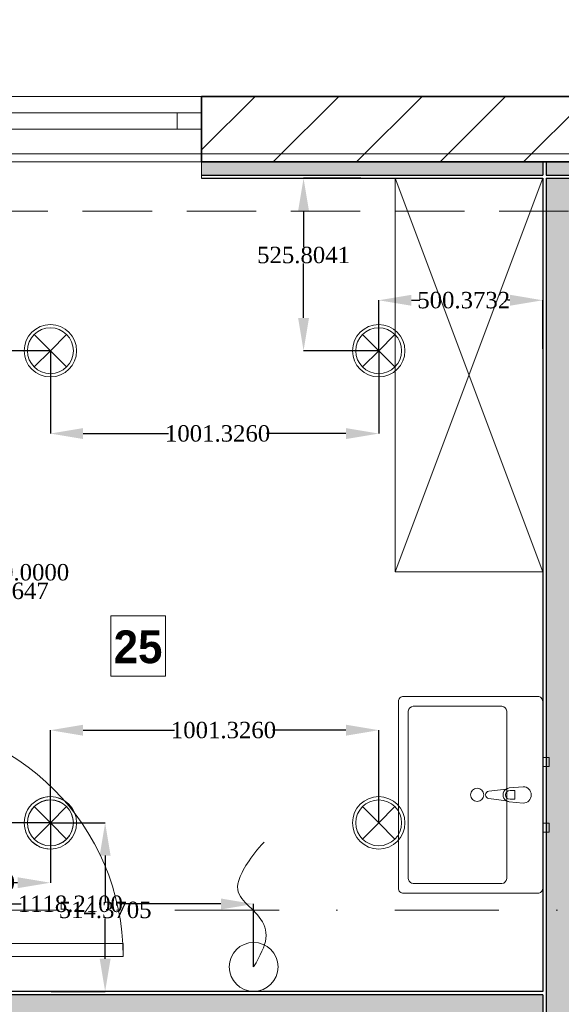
# Model space of a CAD drawing. Header units: inches. Extents: x -78787 to 29484, y -9517 to 23232.
# Tile 109 of 256: x -12829 to -11177, y 9050 to 12052. Entities that reach past the tile are written whole.
import ezdxf
from ezdxf.enums import TextEntityAlignment as Align

# ---------------------------------------------------------------- set-up
doc = ezdxf.new("R2010")
doc.units = ezdxf.units.IN
doc.header["$MEASUREMENT"] = 0
doc.set_wipeout_variables(frame=1)
doc.linetypes.add('Dot & Dashed', pattern=[670.277762, 317.5, -176.388889, 0, -176.388874])
doc.linetypes.add('Hidden', pattern=[317.5, 211.666667, -105.833333])
for name, color, linetype in [('- განათება', 7, 'Continuous'), ('- საშტეფცელო როზეტები', 7, 'Continuous'), ('Marker - Section', 7, 'Continuous'), ('New_Structural - Bearing', 7, 'Continuous'), ('Structural - Bearing', 7, 'Continuous'), ('Structural - Grid', 7, 'Continuous')]:
    doc.layers.add(name, color=color, linetype=linetype)
for name, color, linetype, lineweight in [('Archicad Windows_Pen_No__1', 7, 'Continuous', 13), ('New_Annotation - Text_Pen_No__20', 1, 'Continuous', 0), ('New_Archicad Doors_Pen_No__1', 7, 'Continuous', 13), ('New_Interior - Furniture _Pen_No__1', 7, 'Continuous', 13), ('New_Structural - Bearing_Pen_No__1', 7, 'Continuous', 13), ('Structural - Bearing_Pen_No__1', 7, 'Continuous', 13), ('Structural - Bearing_Pen_No__27', 7, 'Continuous', 35)]:
    doc.layers.add(name, color=color, linetype=linetype, lineweight=lineweight)
for name, color, linetype, lineweight, true_color in [('Marker - Section_Pen_No__108', 7, 'Continuous', 13, 0xfd8379), ('New_Interior - Lamp_Pen_No__77', 7, 'Continuous', 20, 0xffeb28), ('New_Structural - Bearing_Pen_No__5', 7, 'Continuous', 25, 0x40a5ff), ('New_Structural - Bearing_Pen_No__57', 7, 'Continuous', 25, 0xdcd214), ('Structural - Bearing_Pen_No__102', 7, 'Continuous', 13, 0xcccccc), ('Structural - Grid_Pen_No__81', 7, 'Continuous', 20, 0x6a6a6a)]:
    doc.layers.add(name, color=color, linetype=linetype, lineweight=lineweight, true_color=true_color)
doc.styles.add('GENERATED_STYLE_2', font='txt')
doc.styles.add('GENERATED_STYLE_3', font='txt')
doc.styles.get("Standard").update_dxf_attribs({"font": 'arial.ttf'})
doc.dimstyles.get("Standard").update_dxf_attribs({"dimtxt": 0.18, "dimasz": 0.18, "dimexe": 0.18, "dimexo": 0.0625, "dimgap": 0.09, "dimtad": 0, "dimtih": 1, "dimtoh": 1, "dimdec": 4, "dimzin": 0, "dimdsep": 46, "dimtxsty": 'Standard', "dimcen": 0.09, "dimadec": 0, "dimazin": 0, "dimtfac": 1, "dimtdec": 4, "dimtofl": 0, "dimtmove": 0, "dimatfit": 3, "dimfxl": 1, "dimtolj": 1, "dimtzin": 0, "dimarcsym": 0})

# ---------------------------------------------------------------- blocks, each defined once
blk = doc.blocks.new('Slab_1', base_point=(-47183.8, 14488))
at = {"layer": 'Structural - Bearing_Pen_No__1', "color": 7, "linetype": 'Continuous', "lineweight": 13, "flags": 128}
blk.add_lwpolyline([(-47183.8, 14488), (1166.2, 14488), (1166.2, 32488), (-317.2, 32488), (-317.2, 39238), (-26465.1, 39238), (-29183.8, 32838), (-47183.8, 32838)], close=True, dxfattribs=at)
blk = doc.blocks.new('Slab_50', base_point=(-29183.8, 32838))
at = {"layer": 'New_Structural - Bearing_Pen_No__1', "color": 7, "linetype": 'Continuous', "lineweight": 13, "flags": 128}
blk.add_lwpolyline([(-29183.8, 32838), (-26465.1, 39238), (-47183.8, 39238), (-47183.8, 32838)], close=True, dxfattribs=at)
blk = doc.blocks.new('Window_3')
at = {"layer": 'Archicad Windows_Pen_No__1', "color": 7, "linetype": 'Continuous', "lineweight": 13}
for p, q in [((-400, 50), (400, 50)), ((-400, 0), (-400, 50)), ((400, 0), (400, 50)), ((-400, 0), (-325, 0)), ((-400, -50), (-400, 0)), ((-400, -50), (-400, 0)), ((-325, 0), (-325, -50)), ((-325, 0), (325, 0)), ((325, -50), (325, 0)), ((325, 0), (400, 0)), ((400, -50), (400, 0)), ((400, -50), (400, 0)), ((-325, -50), (-400, -50)), ((-400, -150), (-400, -50)), ((325, -50), (-325, -50)), ((400, -50), (325, -50)), ((400, -150), (400, -50)), ((-400, -150), (400, -150))]:
    blk.add_line(p, q, dxfattribs=at)
blk = doc.blocks.new('Wall_2', base_point=(-46833.8, 32838))
at = {"layer": 'Structural - Bearing', "linetype": 'Continuous', "lineweight": 0, "true_color": 0x000000}
h = blk.add_hatch(dxfattribs=at)
h.set_pattern_fill('MASONRY_BLOCK', color=18, style=0, pattern_type=2)
h.set_pattern_definition([(45, (0, 0), (-127.2792, 127.2792), [])])
h.paths.add_polyline_path([(-37613.5, 32638), (-35183.8, 32638), (-35183.8, 32838), (-37613.5, 32838)])
at = {"layer": 'Structural - Bearing_Pen_No__27', "color": 7, "linetype": 'Continuous', "lineweight": 35}
for p, q in [((-37613.5, 32788), (-37613.5, 32838)), ((-37613.5, 32738), (-37613.5, 32788)), ((-37613.5, 32638), (-37613.5, 32738))]:
    blk.add_line(p, q, dxfattribs=at)
at = {"layer": 'Structural - Bearing_Pen_No__27', "color": 7, "linetype": 'Continuous', "lineweight": 35, "flags": 128}
for points in [[(-35183.8, 32838), (-37613.5, 32838)], [(-37613.5, 32638), (-35183.8, 32638)]]:
    blk.add_lwpolyline(points, dxfattribs=at)
at = {"layer": 'Archicad Windows_Pen_No__1', "color": 7, "linetype": 'Continuous', "lineweight": 13, "xscale": -1, "zscale": 1000}
blk.add_blockref('Window_3', (-38013.5, 32788), dxfattribs=at)
blk = doc.blocks.new('Door_6')
at = {"layer": 'New_Archicad Doors_Pen_No__1', "color": 7, "linetype": 'Continuous', "lineweight": 13}
for p, q in [((320, 0), (320, 720)), ((320, 720), (360, 720)), ((360, 720), (360, 0)), ((-437, 0), (-437, 19)), ((-437, 19), (-387, 19)), ((-387, 0), (-437, 0)), ((-400, 0), (-437, 0)), ((-400, 0), (-437, 0)), ((-360, 0), (-400, 0)), ((-400, 0), (-400, -115)), ((-400, 0), (-400, -10)), ((-400, 0), (-400, -10)), ((-387, 19), (-387, 0)), ((-360, -115), (-360, 0)), ((360, 0), (320, 0)), ((400, 0), (360, 0)), ((360, 0), (360, -115)), ((387, 19), (437, 19)), ((387, 0), (387, 19)), ((437, 0), (387, 0)), ((400, -115), (400, 0)), ((400, 0), (400, -10)), ((400, 0), (400, -10)), ((400, 0), (437, 0)), ((400, 0), (437, 0)), ((437, 19), (437, 0)), ((-400, -10), (-400, -90)), ((-400, -10), (-400, -90)), ((400, -10), (400, -90)), ((400, -10), (400, -90)), ((-400, -90), (-400, -100)), ((-400, -90), (-400, -100)), ((400, -90), (400, -100)), ((400, -90), (400, -100)), ((-437, -119), (-437, -100)), ((-437, -100), (-387, -100)), ((-400, -100), (-437, -100)), ((-400, -100), (-437, -100)), ((-387, -119), (-437, -119)), ((-400, -115), (-360, -115)), ((-387, -100), (-387, -119)), ((360, -115), (400, -115)), ((387, -100), (437, -100)), ((387, -119), (387, -100)), ((437, -119), (387, -119)), ((400, -100), (437, -100)), ((400, -100), (437, -100)), ((437, -100), (437, -119))]:
    blk.add_line(p, q, dxfattribs=at)
blk.add_arc((360, 0), 720, 90, 180, dxfattribs=at)
blk = doc.blocks.new('Wall_40', base_point=(-38673, 26103.2))
at = {"layer": 'New_Archicad Doors_Pen_No__1', "color": 7, "linetype": 'Continuous', "lineweight": 13, "zscale": 1000, "rotation": 270}
blk.add_blockref('Door_6', (-38573, 30575.2), dxfattribs=at)
blk = doc.blocks.new('Wall_46', base_point=(-36573, 26103.2))
at = {"layer": 'New_Structural - Bearing_Pen_No__57', "linetype": 'Continuous', "lineweight": 25, "true_color": 0xdcd214}
for points in [[(-36563, 32598), (-36483, 32598), (-36483, 32638), (-36563, 32638)], [(-36563, 32588), (-36563, 26103.2), (-36483, 26103.2), (-36483, 32588)]]:
    blk.add_hatch(color=52, dxfattribs=at).paths.add_polyline_path(points)
at = {"layer": 'New_Structural - Bearing_Pen_No__1', "color": 7, "linetype": 'Continuous', "lineweight": 13}
blk.add_line((-36483, 32588), (-36563, 32588), dxfattribs=at)
at = {"layer": 'New_Structural - Bearing_Pen_No__1', "color": 7, "linetype": 'Continuous', "lineweight": 13, "flags": 128}
for points in [[(-36573, 32638), (-36563, 32638)], [(-36563, 32638), (-36483, 32638)]]:
    blk.add_lwpolyline(points, dxfattribs=at)
at = {"layer": 'New_Structural - Bearing_Pen_No__5', "color": 161, "linetype": 'Continuous', "lineweight": 25, "true_color": 0x40a5ff}
for p, q in [((-36573, 32638), (-36573, 32598)), ((-36563, 32638), (-36563, 32598)), ((-36563, 32598), (-36483, 32598)), ((-36563, 32588), (-36563, 26103.2))]:
    blk.add_line(p, q, dxfattribs=at)
at = {"layer": 'New_Structural - Bearing_Pen_No__5', "color": 161, "linetype": 'Continuous', "lineweight": 25, "true_color": 0x40a5ff, "flags": 128}
for points in [[(-36573, 32588), (-36573, 30108.2)], [(-36573, 30098.2), (-36573, 30018.2)]]:
    blk.add_lwpolyline(points, dxfattribs=at)
blk = doc.blocks.new('Wall_49', base_point=(-36573, 30108.2))
at = {"layer": 'New_Structural - Bearing_Pen_No__57', "linetype": 'Continuous', "lineweight": 25, "true_color": 0xdcd214}
blk.add_hatch(color=52, dxfattribs=at).paths.add_polyline_path([(-36573, 30098.2), (-38573, 30098.2), (-38573, 30018.2), (-36573, 30018.2)])
at = {"layer": 'New_Structural - Bearing_Pen_No__1', "color": 7, "linetype": 'Continuous', "lineweight": 13, "flags": 128}
for points in [[(-38573, 30098.2), (-38573, 30018.2)], [(-36573, 30098.2), (-36573, 30018.2)]]:
    blk.add_lwpolyline(points, dxfattribs=at)
at = {"layer": 'New_Structural - Bearing_Pen_No__5', "color": 161, "linetype": 'Continuous', "lineweight": 25, "true_color": 0x40a5ff}
for p, q in [((-36573, 30098.2), (-38573, 30098.2)), ((-38573, 30018.2), (-36573, 30018.2))]:
    blk.add_line(p, q, dxfattribs=at)
at = {"layer": 'New_Structural - Bearing_Pen_No__5', "color": 161, "linetype": 'Continuous', "lineweight": 25, "true_color": 0x40a5ff, "flags": 128}
for points in [[(-36573, 30108.2), (-38573, 30108.2)], [(-38573, 30008.2), (-36573, 30008.2)]]:
    blk.add_lwpolyline(points, dxfattribs=at)
blk = doc.blocks.new('Wall_99', base_point=(-29183.8, 32638))
at = {"layer": 'New_Structural - Bearing_Pen_No__57', "linetype": 'Continuous', "lineweight": 25, "true_color": 0xdcd214}
blk.add_hatch(color=52, dxfattribs=at).paths.add_polyline_path([(-36573, 32638), (-37613.5, 32638), (-37613.5, 32598), (-36573, 32598)])
at = {"layer": 'New_Structural - Bearing_Pen_No__1', "color": 7, "linetype": 'Continuous', "lineweight": 13, "flags": 128}
for points in [[(-37613.5, 32638), (-37613.5, 32598)], [(-37613.5, 32598), (-37613.5, 32588)]]:
    blk.add_lwpolyline(points, dxfattribs=at)
at = {"layer": 'New_Structural - Bearing_Pen_No__5', "color": 161, "linetype": 'Continuous', "lineweight": 25, "true_color": 0x40a5ff}
for p, q in [((-36573, 32638), (-36573, 32598)), ((-37613.5, 32598), (-36573, 32598)), ((-36563, 32598), (-36483, 32598))]:
    blk.add_line(p, q, dxfattribs=at)
at = {"layer": 'New_Structural - Bearing_Pen_No__5', "color": 161, "linetype": 'Continuous', "lineweight": 25, "true_color": 0x40a5ff, "flags": 128}
for points in [[(-36573, 32638), (-37613.5, 32638)], [(-37613.5, 32588), (-36573, 32588)], [(-36563, 32588), (-36483, 32588)]]:
    blk.add_lwpolyline(points, dxfattribs=at)
blk = doc.blocks.new('Wardrobe 01')
at = {"layer": 'New_Interior - Furniture _Pen_No__1', "color": 7, "linetype": 'Continuous', "lineweight": 13}
for p, q in [((1200, 0), (0, 450)), ((0, 0), (1200, 450))]:
    blk.add_line(p, q, dxfattribs=at)
at = {"layer": 'New_Interior - Furniture _Pen_No__1', "color": 7, "linetype": 'Continuous', "lineweight": 13, "flags": 128}
blk.add_lwpolyline([(0, 0), (1200, 0), (1200, 450), (0, 450)], close=True, dxfattribs=at)
blk = doc.blocks.new('Standard grid marker')
at = {"layer": 'Structural - Grid_Pen_No__81', "color": 251, "linetype": 'Continuous', "lineweight": 20, "true_color": 0x6a6a6a}
blk.add_line((1000, 0), (51328.1, 0), dxfattribs=at)
at = {"layer": 'Structural - Grid_Pen_No__81', "color": 251, "lineweight": 20, "true_color": 0x6a6a6a, "style": 'GENERATED_STYLE_2'}
for tag, p in [('AC_MarkerText_1_0', (-100, -144)), ('AC_MarkerText_1_1', (52428.1, -144))]:
    blk.add_attdef(tag, text='', height=100, rotation=180, dxfattribs=at).set_placement(p, align=Align.TOP_CENTER)
blk = doc.blocks.new('Basin')
at = {"layer": 'New_Interior - Furniture _Pen_No__1', "color": 7, "linetype": 'Continuous', "lineweight": 13}
for p, q in [((-13.6, -99.8), (-13.6, -84.9)), ((-13.6, -84.9), (13.6, -84.9)), ((13.6, -84.9), (13.6, -99.8)), ((-255, -110), (255, -110)), ((-270, -395), (-270, -125)), ((270, -125), (270, -395)), ((255, -410), (-255, -410))]:
    blk.add_line(p, q, dxfattribs=at)
at = {"layer": 'New_Interior - Furniture _Pen_No__1', "color": 7, "linetype": 'Continuous', "lineweight": 13, "flags": 128}
for points in [[(-285, 0), (285, 0, -0.414214), (300, -15), (300, -425, -0.414214), (285, -440), (-285, -440, -0.414214), (-300, -425), (-300, -15, -0.414214)], [(-25, -60), (-21, -102, 0.12102), (-17.7, -111.5), (-11.1, -164.4, 0.882566), (11.1, -164.4), (17.7, -111.5, 0.12102), (21, -102), (25, -60, 1)]]:
    blk.add_lwpolyline(points, format="xyb", close=True, dxfattribs=at)
for points in [[(-113.5, 0), (-86.5, 0), (-86.5, 20), (-113.5, 20)], [(86.5, 0), (113.5, 0), (113.5, 20), (86.5, 20)]]:
    blk.add_lwpolyline(points, close=True, dxfattribs=at)
at = {"layer": 'New_Interior - Furniture _Pen_No__1', "color": 7, "linetype": 'Continuous', "lineweight": 13}
blk.add_circle((0, -200), 20, dxfattribs=at)
for centre, radius, start, end in [((-255, -125), 15, 90, 180), ((0, -100.1), 21.1, 212.771, 327.229), ((0, -99.8), 13.6, 180, 0), ((255, -125), 15, 0, 90), ((-255, -395), 15, 180, 270), ((255, -395), 15, 270, 0)]:
    blk.add_arc(centre, radius, start, end, dxfattribs=at)
blk = doc.blocks.new('Beam_13', base_point=(-47008.8, 32663))
at = {"layer": 'Structural - Bearing_Pen_No__102', "color": 254, "linetype": 'Hidden', "lineweight": 13, "true_color": 0xcccccc}
for p, q in [((-47183.8, 32838), (-23183.8, 32838)), ((-40833.8, 32488), (-35183.8, 32488))]:
    blk.add_line(p, q, dxfattribs=at)
at = {"layer": 'Structural - Bearing_Pen_No__102', "color": 254, "linetype": 'Dot & Dashed', "lineweight": 13, "true_color": 0xcccccc}
blk.add_line((-47008.8, 32663), (991.2, 32663), dxfattribs=at)
blk = doc.blocks.new('Cutting Plane_2', base_point=(3944.3, 35559.3))
at = {"layer": 'Marker - Section_Pen_No__108', "color": 11, "linetype": 'Dot & Dashed', "lineweight": 13, "true_color": 0xfd8379}
blk.add_line((-19947.3, 30356.7), (-47933.8, 30356.7), dxfattribs=at)
blk = doc.blocks.new('pirdapiti miyvanis werttili')
at = {"layer": '- საშტეფცელო როზეტები', "color": 5, "lineweight": 0}
blk.add_circle((0, 0), 74.6, dxfattribs=at)
blk.add_open_spline([(0, 0), (-20.2, -34.9), (-49.1, -90.2), (-22.6, -153.9), (36.4, -203.3), (62.8, -250.1), (10.3, -335.9), (-32.2, -380)], degree=3, dxfattribs=at)
blk = doc.blocks.new('Recessed Spot')
at = {"layer": 'New_Interior - Lamp_Pen_No__77', "color": 2, "linetype": 'Continuous', "lineweight": 20, "true_color": 0xffeb28}
for q in [(-49.5, 49.5), (49.5, 49.5), (-49.5, -49.5), (49.5, -49.5)]:
    blk.add_line((0, 0), q, dxfattribs=at)
at = {"layer": 'New_Interior - Lamp_Pen_No__77', "color": 2, "linetype": 'Continuous', "lineweight": 20, "true_color": 0xffeb28, "flags": 128}
blk.add_lwpolyline([(80, 0, 1), (-80, 0, 1)], format="xyb", close=True, dxfattribs=at)
at = {"layer": 'New_Interior - Lamp_Pen_No__77', "color": 2, "linetype": 'Continuous', "lineweight": 20, "true_color": 0xffeb28}
blk.add_circle((0, 0), 70, dxfattribs=at)
blk = doc.blocks.new('*D510')
at = {"layer": '- განათება', "color": 0, "lineweight": -2, "transparency": 16777216}
for p, q in [((-12735, 9603), (-12735, 9885.7)), ((-12635, 9885.5), (-12356.6, 9885.5)), ((-11833.6, 9885.5), (-12057.4, 9885.5)), ((-11733.6, 9603), (-11733.6, 9885.7))]:
    blk.add_line(p, q, dxfattribs=at)
at = {"layer": '- განათება', "color": 0, "transparency": 16777216}
for points in [[(-12635, 9902.2), (-12635, 9868.8), (-12735, 9885.5)], [(-11833.6, 9902.2), (-11833.6, 9868.8), (-11733.6, 9885.5)]]:
    blk.add_solid(points, dxfattribs=at)
at = {"layer": 'Defpoints', "color": 0, "transparency": 16777216}
for p in [(-12735, 9885.5), (-12735, 9603), (-11733.6, 9603)]:
    blk.add_point(p, dxfattribs=at)
at = {"layer": '- განათება', "color": 0, "transparency": 16777216, "insert": (-12207, 9885.5), "char_height": 50, "attachment_point": 5}
blk.add_mtext('\\A1;{\\fSylfaen|b0|i0|c0|p18;1001.3260}', dxfattribs=at)
blk = doc.blocks.new('*D527')
at = {"layer": '- განათება', "color": 0, "lineweight": -2, "transparency": 16777216}
for p, q in [((-11788.6, 11568.4), (-11962.9, 11568.4)), ((-11962.8, 11468.4), (-11962.8, 11359.8)), ((-11962.8, 11142.6), (-11962.8, 11308.5)), ((-11733.7, 11042.6), (-11962.9, 11042.6))]:
    blk.add_line(p, q, dxfattribs=at)
at = {"layer": '- განათება', "color": 0, "transparency": 16777216}
for points in [[(-11979.4, 11468.4), (-11946.1, 11468.4), (-11962.8, 11568.4)], [(-11979.4, 11142.6), (-11946.1, 11142.6), (-11962.8, 11042.6)]]:
    blk.add_solid(points, dxfattribs=at)
at = {"layer": 'Defpoints', "color": 0, "transparency": 16777216}
for p in [(-11962.8, 11568.4), (-11788.5, 11568.4), (-11733.6, 11042.6)]:
    blk.add_point(p, dxfattribs=at)
at = {"layer": '- განათება', "color": 0, "transparency": 16777216, "insert": (-11962.8, 11334.1), "char_height": 50, "attachment_point": 5}
blk.add_mtext('\\A1;{\\fSylfaen|b0|i0|c0|p18;525.8041}', dxfattribs=at)
blk = doc.blocks.new('*D528')
at = {"layer": '- განათება', "color": 0, "lineweight": -2, "transparency": 16777216}
for p, q in [((-11733.6, 11042.6), (-11733.6, 11196.7)), ((-11633.6, 11196.5), (-11607.9, 11196.5)), ((-11333.3, 11196.5), (-11340.7, 11196.5)), ((-11233.3, 11048.4), (-11233.3, 11196.7))]:
    blk.add_line(p, q, dxfattribs=at)
at = {"layer": '- განათება', "color": 0, "transparency": 16777216}
for points in [[(-11633.6, 11213.2), (-11633.6, 11179.8), (-11733.6, 11196.5)], [(-11333.3, 11213.2), (-11333.3, 11179.8), (-11233.3, 11196.5)]]:
    blk.add_solid(points, dxfattribs=at)
at = {"layer": 'Defpoints', "color": 0, "transparency": 16777216}
for p in [(-11233.3, 11196.5), (-11733.6, 11042.6), (-11233.3, 11048.4)]:
    blk.add_point(p, dxfattribs=at)
at = {"layer": '- განათება', "color": 0, "transparency": 16777216, "insert": (-11474.3, 11196.5), "char_height": 50, "attachment_point": 5}
blk.add_mtext('\\A1;{\\fSylfaen|b0|i0|c0|p18;500.3732}', dxfattribs=at)
blk = doc.blocks.new('*D529')
at = {"layer": '- განათება', "color": 0, "lineweight": -2, "transparency": 16777216}
for p, q in [((-12735, 11042.6), (-12900.7, 11042.6)), ((-12900.5, 10942.6), (-12900.5, 10335.7)), ((-12900.5, 9703), (-12900.5, 10284.3)), ((-12735, 9603), (-12900.7, 9603))]:
    blk.add_line(p, q, dxfattribs=at)
at = {"layer": '- განათება', "color": 0, "transparency": 16777216}
for points in [[(-12917.2, 10942.6), (-12883.8, 10942.6), (-12900.5, 11042.6)], [(-12917.2, 9703), (-12883.8, 9703), (-12900.5, 9603)]]:
    blk.add_solid(points, dxfattribs=at)
at = {"layer": 'Defpoints', "color": 0, "transparency": 16777216}
for p in [(-12735, 11042.6), (-12900.5, 9603), (-12735, 9603)]:
    blk.add_point(p, dxfattribs=at)
at = {"layer": '- განათება', "color": 0, "transparency": 16777216, "insert": (-12900.5, 10310), "char_height": 50, "attachment_point": 5}
blk.add_mtext('\\A1;{\\fSylfaen|b0|i0|c0|p18;1439.5647}', dxfattribs=at)
blk = doc.blocks.new('*D530')
at = {"layer": '- განათება', "color": 0, "lineweight": -2, "transparency": 16777216}
for p, q in [((-12735, 11042.5), (-12735, 10789.8)), ((-11733.6, 11042.5), (-11733.6, 10789.8)), ((-12635, 10790), (-12374.6, 10790)), ((-11833.6, 10790), (-12075.4, 10790))]:
    blk.add_line(p, q, dxfattribs=at)
at = {"layer": '- განათება', "color": 0, "transparency": 16777216}
for points in [[(-12635, 10806.7), (-12635, 10773.3), (-12735, 10790)], [(-11833.6, 10806.7), (-11833.6, 10773.3), (-11733.6, 10790)]]:
    blk.add_solid(points, dxfattribs=at)
at = {"layer": 'Defpoints', "color": 0, "transparency": 16777216}
for p in [(-12735, 11042.6), (-11733.6, 11042.6), (-12735, 10790)]:
    blk.add_point(p, dxfattribs=at)
at = {"layer": '- განათება', "color": 0, "transparency": 16777216, "insert": (-12225, 10790), "char_height": 50, "attachment_point": 5}
blk.add_mtext('\\A1;{\\fSylfaen|b0|i0|c0|p18;1001.3260}', dxfattribs=at)
blk = doc.blocks.new('*D531')
at = {"layer": '- განათება', "color": 0, "lineweight": -2, "transparency": 16777216}
for p, q in [((-12734.9, 9603), (-12567.8, 9603)), ((-12568, 9503), (-12568, 9362.7)), ((-12568, 9188.6), (-12568, 9311.4)), ((-12732.8, 9088.6), (-12567.8, 9088.6))]:
    blk.add_line(p, q, dxfattribs=at)
at = {"layer": '- განათება', "color": 0, "transparency": 16777216}
for points in [[(-12584.7, 9503), (-12551.3, 9503), (-12568, 9603)], [(-12584.7, 9188.6), (-12551.3, 9188.6), (-12568, 9088.6)]]:
    blk.add_solid(points, dxfattribs=at)
at = {"layer": 'Defpoints', "color": 0, "transparency": 16777216}
for p in [(-12735, 9603), (-12568, 9603), (-12732.9, 9088.6)]:
    blk.add_point(p, dxfattribs=at)
at = {"layer": '- განათება', "color": 0, "transparency": 16777216, "insert": (-12568, 9337), "char_height": 50, "attachment_point": 5}
blk.add_mtext('\\A1;{\\fSylfaen|b0|i0|c0|p18;514.3705}', dxfattribs=at)
blk = doc.blocks.new('*D532')
at = {"layer": '- განათება', "color": 0, "lineweight": -2, "transparency": 16777216}
for p, q in [((-12735, 9602.9), (-12735, 9420.2)), ((-13233.3, 9129.1), (-13233.3, 9420.6)), ((-13133.3, 9420.4), (-13118.2, 9420.4)), ((-12835, 9420.4), (-12850, 9420.4))]:
    blk.add_line(p, q, dxfattribs=at)
at = {"layer": '- განათება', "color": 0, "transparency": 16777216}
for points in [[(-13133.3, 9437), (-13133.3, 9403.7), (-13233.3, 9420.4)], [(-12835, 9437), (-12835, 9403.7), (-12735, 9420.4)]]:
    blk.add_solid(points, dxfattribs=at)
at = {"layer": 'Defpoints', "color": 0, "transparency": 16777216}
for p in [(-12735, 9603), (-13233.3, 9420.4), (-13233.3, 9129)]:
    blk.add_point(p, dxfattribs=at)
at = {"layer": '- განათება', "color": 0, "transparency": 16777216, "insert": (-12984.1, 9420.4), "char_height": 50, "attachment_point": 5}
blk.add_mtext('\\A1;{\\fSylfaen|b0|i0|c0|p18;498.3039}', dxfattribs=at)
blk = doc.blocks.new('*D1175')
at = {"layer": '- საშტეფცელო როზეტები', "color": 0, "lineweight": -2, "transparency": 16777216}
for p, q in [((-13052.7, 10255.6), (-13052.7, 10366.6)), ((-13052.7, 10366.6), (-12952.7, 10366.6)), ((-13220.2, 10255.6), (-13052.5, 10255.6)), ((-13052.7, 10055.6), (-13052.7, 10155.6)), ((-13233.2, 9955.6), (-13052.5, 9955.6))]:
    blk.add_line(p, q, dxfattribs=at)
at = {"layer": '- საშტეფცელო როზეტები', "color": 0, "transparency": 16777216}
for points in [[(-13069.3, 10155.6), (-13036, 10155.6), (-13052.7, 10255.6)], [(-13069.3, 10055.6), (-13036, 10055.6), (-13052.7, 9955.6)]]:
    blk.add_solid(points, dxfattribs=at)
at = {"layer": 'Defpoints', "color": 0, "transparency": 16777216}
for p in [(-13220.3, 10255.6), (-13233.3, 9955.6), (-13052.7, 9955.6)]:
    blk.add_point(p, dxfattribs=at)
at = {"layer": '- საშტეფცელო როზეტები', "color": 0, "transparency": 16777216, "insert": (-12819.2, 10366.6), "char_height": 50, "attachment_point": 5}
blk.add_mtext('\\A1;{\\fSylfaen|b0|i0|c0|p18;300.0000}', dxfattribs=at)
blk = doc.blocks.new('*D1176')
at = {"layer": '- საშტეფცელო როზეტები', "color": 0, "lineweight": -2, "transparency": 16777216}
for p, q in [((-13233.3, 9088.7), (-13233.3, 9355.8)), ((-13133.3, 9355.6), (-12823.8, 9355.6)), ((-12215.1, 9355.6), (-12524.5, 9355.6)), ((-12115.1, 9163.8), (-12115.1, 9355.8))]:
    blk.add_line(p, q, dxfattribs=at)
at = {"layer": '- საშტეფცელო როზეტები', "color": 0, "transparency": 16777216}
for points in [[(-13133.3, 9372.3), (-13133.3, 9338.9), (-13233.3, 9355.6)], [(-12215.1, 9372.3), (-12215.1, 9338.9), (-12115.1, 9355.6)]]:
    blk.add_solid(points, dxfattribs=at)
at = {"layer": 'Defpoints', "color": 0, "transparency": 16777216}
for p in [(-12115.1, 9355.6), (-12115.1, 9163.8), (-13233.3, 9088.6)]:
    blk.add_point(p, dxfattribs=at)
at = {"layer": '- საშტეფცელო როზეტები', "color": 0, "transparency": 16777216, "insert": (-12674.2, 9355.6), "char_height": 50, "attachment_point": 5}
blk.add_mtext('\\A1;{\\fSylfaen|b0|i0|c0|p18;1118.2100}', dxfattribs=at)
blk = doc.blocks.new('AVARIULI GANATEBA')
at = {"layer": '- განათება', "color": 3, "linetype": 'Continuous', "lineweight": 20}
for q in [(-49.5, 49.5), (49.5, 49.5), (-49.5, -49.5), (49.5, -49.5)]:
    blk.add_line((0, 0), q, dxfattribs=at)
for major_axis, start_param, end_param in [((56.6, 56.6), 0.785398, 3.926991), ((-49.5, 49.5), 2.356194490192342, 8.639379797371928), ((56.6, 56.6), 3.926991, 7.068583)]:
    blk.add_ellipse((0, 0), major_axis=major_axis, ratio=1, start_param=start_param, end_param=end_param, dxfattribs=at)

msp = doc.modelspace()

# ---------------------------------------------------------------- block references
at = {"layer": 'New_Interior - Furniture _Pen_No__1', "color": 7, "linetype": 'Continuous', "lineweight": 13, "zscale": 1000, "rotation": 270}
for name, p in [('Wardrobe 01', (-11683.26504, 11568.35514)), ('Basin', (-11233.26504, 9688.29417))]:
    msp.add_blockref(name, p, dxfattribs=at)
at = {"layer": 'New_Structural - Bearing', "color": 7, "linetype": 'Continuous', "lineweight": 13}
msp.add_blockref('Slab_50', (-3844.06848, 11818.35514), dxfattribs=at)
at = {"layer": 'New_Structural - Bearing', "color": 7, "lineweight": 35}
for name, p in [('Wall_40', (-13333.26809, 5083.56462)), ('Wall_99', (-3844.06848, 11618.35514)), ('Wall_46', (-11233.26504, 5083.56462)), ('Wall_49', (-11233.26504, 9088.61593))]:
    msp.add_blockref(name, p, dxfattribs=at)
at = {"layer": 'Structural - Bearing', "color": 7, "linetype": 'Continuous', "lineweight": 13}
msp.add_blockref('Slab_1', (-21844.06848, -6531.64486), dxfattribs=at)
at = {"layer": 'Structural - Bearing', "color": 7, "lineweight": 35}
msp.add_blockref('Wall_2', (-21494.06848, 11818.35514), dxfattribs=at)
at = {"layer": 'Structural - Bearing', "color": 254, "lineweight": 13, "true_color": 0xcccccc}
msp.add_blockref('Beam_13', (-21669.06848, 11643.35514), dxfattribs=at)
at = {"layer": 'Structural - Grid', "color": 8, "linetype": 'Continuous', "lineweight": 15, "zscale": 1000, "rotation": 180}
msp.add_blockref('Standard grid marker', (29284.00379, 11643.35514), dxfattribs=at)

# ---------------------------------------------------------------- next in the draw order: block references
at = {"layer": 'Marker - Section', "color": 11, "lineweight": 13, "true_color": 0xfd8379}
msp.add_blockref('Cutting Plane_2', (29284.00379, 14539.67008), dxfattribs=at)

# ---------------------------------------------------------------- next in the draw order: block references
at = {"layer": '- განათება', "color": 2, "linetype": 'Continuous', "lineweight": 20, "true_color": 0xffeb28, "zscale": 1000}
for p in [(-12734.96426, 11042.55108), (-11733.63829, 11042.55108), (-11733.63829, 9602.98642)]:
    msp.add_blockref('Recessed Spot', p, dxfattribs=at)
at = {"layer": '- განათება', "color": 1}
msp.add_blockref('AVARIULI GANATEBA', (-12734.96426, 9602.98642), dxfattribs=at)
at = {"layer": '- განათება', "color": 3, "linetype": 'Continuous', "lineweight": 20, "zscale": 1000}
msp.add_blockref('Recessed Spot', (-12734.96426, 9602.98642), dxfattribs=at)
at = {"layer": '- საშტეფცელო როზეტები', "rotation": 180}
msp.add_blockref('pirdapiti miyvanis werttili', (-12115.05811, 9163.77741), dxfattribs=at)

# ---------------------------------------------------------------- next in the draw order: dimensions: what is measured, and where the dimension line sits
at = {"layer": '- განათება', "color": 1}
for base, p1, p2, angle, picture, middle in [((-11962.75577, 11568.35514), (-11733.63829, 11042.55108), (-11788.5, 11568.35514), 90, '*D527', (-11962.75577, 11334.14774)), ((-12900.5, 9602.98642), (-12734.96426, 11042.55108), (-12734.96423, 9602.98642), 270, '*D529', (-12900.5, 10310)), ((-12734.96426, 10790), (-11733.63829, 11042.55108), (-12734.96426, 11042.55108), 180, '*D530', (-12225, 10790)), ((-12734.96426, 9885.5), (-11733.63829, 9602.98642), (-12734.96426, 9602.98642), 180, '*D510', (-12207, 9885.5)), ((-13233.26809, 9420.38), (-12734.96423, 9602.98642), (-13233.26809, 9129), 180, '*D532', (-12984.11616, 9420.38)), ((-12568, 9602.98642), (-12732.88251, 9088.61593), (-12734.96426, 9602.98642), 90, '*D531', (-12568, 9337.03583))]:
    dim = msp.add_linear_dim(base=base, p1=p1, p2=p2, angle=angle, text='{\\fSylfaen|b0|i0|c0|p18;<>}', dimstyle='Standard', override={"dimtxt": 50, "dimasz": 100}, dxfattribs=at)
    dim.commit()
    dim.dimension.update_dxf_attribs({"geometry": picture, "text_midpoint": middle, "dimtype": 160})
dim = msp.add_linear_dim(base=(-11233.2650354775, 11196.5), p1=(-11733.6382854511, 11042.551077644), p2=(-11233.2650354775, 11048.3807173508), text='{\\fSylfaen|b0|i0|c0|p18;<>}', dimstyle='Standard', override={"dimtxt": 50, "dimasz": 100}, dxfattribs=at)
dim.commit()
dim.dimension.update_dxf_attribs({"geometry": '*D528', "text_midpoint": (-11474.27377497, 11196.5), "dimtype": 160})
at = {"layer": '- საშტეფცელო როზეტები', "color": 1}
dim = msp.add_linear_dim(base=(-13052.67602, 9955.56485), p1=(-13220.29694, 10255.56486), p2=(-13233.26809, 9955.56485), angle=270, text='{\\fSylfaen|b0|i0|c0|p18;<>}', dimstyle='Standard', override={"dimtxt": 50, "dimasz": 100}, dxfattribs=at)
dim.commit()
dim.dimension.update_dxf_attribs({"geometry": '*D1175', "text_midpoint": (-12819.19961, 10366.56249), "dimtype": 160})
dim = msp.add_linear_dim(base=(-12115.05811, 9355.61593), p1=(-13233.26809, 9088.61593), p2=(-12115.05811, 9163.77741), text='{\\fSylfaen|b0|i0|c0|p18;<>}', dimstyle='Standard', override={"dimtxt": 50, "dimasz": 100}, dxfattribs=at)
dim.commit()
dim.dimension.update_dxf_attribs({"geometry": '*D1176', "text_midpoint": (-12674.1631, 9355.61593), "dimtype": 160})

# ---------------------------------------------------------------- next in the draw order: wipeouts: each hides what was drawn before it
at = {"color": 1, "linetype": 'Continuous', "lineweight": 0, "ltscale": 245287.47367}
msp.add_wipeout([(-12550.94047, 10049.86262), (-12384.24928, 10049.86262), (-12384.24928, 10234.71138), (-12550.94047, 10234.71138)], dxfattribs=at).dxf.layer = 'New_Annotation - Text_Pen_No__20'

# ---------------------------------------------------------------- next in the draw order: linework, layer by layer
at = {"layer": 'New_Annotation - Text_Pen_No__20', "color": 1, "linetype": 'Continuous', "lineweight": 0, "flags": 128}
msp.add_lwpolyline([(-12550.94047, 10049.86262), (-12384.24928, 10049.86262), (-12384.24928, 10234.71138), (-12550.94047, 10234.71138), (-12550.94047, 10049.86262)], close=True, dxfattribs=at)

# ---------------------------------------------------------------- next in the draw order: texts
at = {"layer": 'New_Annotation - Text_Pen_No__20', "color": 1, "linetype": 'Continuous', "lineweight": 0, "insert": (-12467.59488, 10189.79017), "char_height": 100, "attachment_point": 2, "style": 'GENERATED_STYLE_3'}
msp.add_mtext('\\A1;{\\pqc;\\fBOG 2018|b1|i0|c0|p0;\\W1.000000;25}', dxfattribs=at)

doc.saveas('drawing.dxf')
